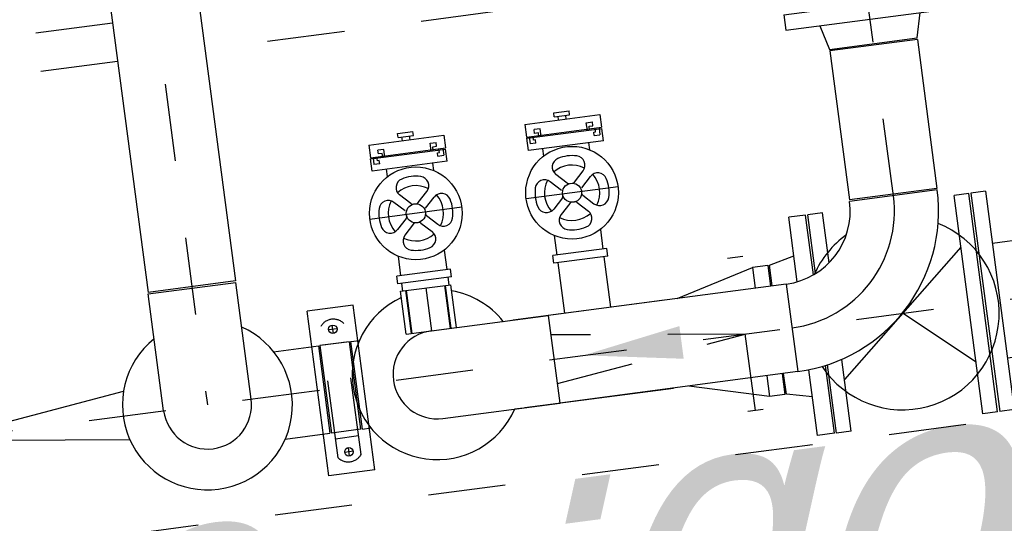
# Model space of a CAD drawing. Header units: metres. Extents: x 118052 to 118564, y 454784 to 455719.
# Tile 55 of 160: x 118254.368 to 118255.639, y 455252.039 to 455252.69. Entities that reach past the tile are written whole.
import ezdxf

# ---------------------------------------------------------------- set-up
doc = ezdxf.new("R2010")
doc.units = ezdxf.units.M
doc.header["$LTSCALE"] = 0.5
for name, pattern in [('CENTER', [2, 1.25, -0.25, 0.25, -0.25]), ('HIDDEN', [0.375, 0.25, -0.125]), ('HIDDEN2', [4.762499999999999, 3.175, -1.5875]), ('Tauw_L_Center2', [6.4990000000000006, 4, -0.833, 0.833, -0.833])]:
    doc.linetypes.add(name, pattern=pattern)
for name, color, linetype in [('0H', 6, 'CENTER'), ('0Hid', 6, 'HIDDEN'), ('0Hu1', 6, 'Continuous'), ('0Symbol', 6, 'Continuous'), ('Koningsstal VIEUWPORT', 254, 'Continuous'), ('LBH-COLASIT', 6, 'HIDDEN2'), ('ME_N_D_EB00----hollandia~-_-----', 135, 'Continuous'), ('ZU_B_-_AL999---LR_pvc125_sdr00__18_^200~N_-----', 1, 'Continuous'), ('ZU_B_-_EL995---LO_pvc125_sdr00~H_-----', 1, 'Tauw_L_Center2')]:
    doc.layers.add(name, color=color, linetype=linetype)
doc.styles.add('tcb_isocp', font='tcb_isocp.shx')

# ---------------------------------------------------------------- blocks, each defined once
blk = doc.blocks.new('M150600')
for p, q in [((-150, 142.5), (-150.0000000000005, -142.4999999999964)), ((-131, 142.4999999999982), (-150.0000000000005, 142.4999999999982)), ((-131, 142.5), (-131, -142.4999999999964)), ((140.5, 142.5), (140.5000000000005, -142.4999999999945)), ((159.4999999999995, 142.4999999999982), (140.5, 142.4999999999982)), ((159.5, 142.5), (159.5, -142.4999999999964)), ((430.9999999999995, 142.5), (430.9999999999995, -142.4999999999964)), ((449.9999999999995, 142.5), (430.9999999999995, 142.5)), ((449.9999999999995, 142.5), (449.9999999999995, -142.4999999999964)), ((-131.0000000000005, 75.00000000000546), (140.5000000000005, 75.00000000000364)), ((430.9999999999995, 75.00000000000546), (159.4999999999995, 75.00000000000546)), ((-131, -75), (140.5, -74.99999999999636)), ((430.9999999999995, -75), (159.4999999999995, -74.99999999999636)), ((-131, -142.4999999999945), (-150.0000000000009, -142.4999999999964)), ((159.5, -142.4999999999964), (140.5000000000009, -142.4999999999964)), ((449.9999999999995, -142.4999999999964), (430.9999999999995, -142.4999999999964))]:
    blk.add_line(p, q)
blk = doc.blocks.new('Afsluitdop_DN50')
for p, q in [((-49.01249999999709, -16.51469748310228), (-49.01249999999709, 0)), ((-49.01249999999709, 0), (49.01249999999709, 0)), ((-45.58043081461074, 4.433786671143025e-12), (-45.58043081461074, 9.15236908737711)), ((-38.0402154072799, 9.152369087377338), (-45.58043081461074, 9.15236908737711)), ((-38.04021540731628, 4.999999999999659), (-40.54021540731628, 4.999999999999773)), ((-40.54021540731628, 4.999999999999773), (-40.5402154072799, 4.433786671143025e-12)), ((-38.0402154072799, 9.152369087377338), (-38.04021540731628, 4.999999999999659)), ((38.04021540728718, 9.152369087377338), (45.58043081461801, 9.15236908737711)), ((38.04021540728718, 9.152369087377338), (38.04021540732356, 4.999999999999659)), ((38.04021540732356, 4.999999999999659), (40.54021540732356, 4.999999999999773)), ((40.54021540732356, 4.999999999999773), (40.54021540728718, 4.433786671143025e-12)), ((45.58043081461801, 4.433786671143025e-12), (45.58043081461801, 9.15236908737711)), ((49.01249999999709, -16.51469748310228), (49.01249999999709, 0)), ((-49.01249999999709, -16.51469748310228), (49.01249999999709, -16.51469748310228)), ((-10, -21.5146974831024), (9.999999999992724, -21.51469748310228)), ((-10, -21.5146974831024), (-10, -26.51469748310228)), ((-4.999999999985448, -16.51469748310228), (-4.999999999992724, -21.51469748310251)), ((5, -16.51469748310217), (5.000000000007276, -21.5146974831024)), ((9.999999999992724, -21.51469748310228), (9.999999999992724, -26.51469748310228)), ((-10, -26.51469748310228), (9.999999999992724, -26.51469748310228))]:
    blk.add_line(p, q)
blk = doc.blocks.new('Vof100')
for p, q in [((-57.15000000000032, -9.094947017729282e-13), (57.14999999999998, 9.094947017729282e-13)), ((57.14999999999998, 9.094947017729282e-13), (65.5, -31.99999999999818)), ((-65.5, -31.99999999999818), (-57.15000000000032, -9.094947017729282e-13)), ((-110, -31.99999999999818), (110, -31.99999999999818)), ((-110, -51.99999999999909), (-110, -31.99999999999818)), ((109.9999999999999, -51.99999999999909), (110, -31.99999999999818)), ((-110, -51.99999999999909), (109.9999999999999, -51.99999999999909))]:
    blk.add_line(p, q)
blk = doc.blocks.new('sok-DN50va')
for p, q in [((-32.75, 0), (32.75, -4.547473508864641e-13)), ((-32.75, 0), (-32.75, -56)), ((32.75, -4.547473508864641e-13), (32.75, -56.00000000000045)), ((-32.75, -56), (32.75, -56.00000000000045))]:
    blk.add_line(p, q)
at = {"color": 0, "linetype": 'ByBlock'}
blk.add_line((0, -55.99999999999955), (0, 0), dxfattribs=at)
at = {"color": 0, "linetype": 'HIDDEN'}
for p, q in [((-26.00000000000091, -4.547473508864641e-13), (-26.00000000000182, -56)), ((-25.00000000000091, -4.547473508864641e-13), (-25.00000000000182, -56)), ((25, -4.547473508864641e-13), (25.00000000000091, -56)), ((26, -4.547473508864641e-13), (26.00000000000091, -56))]:
    blk.add_line(p, q, dxfattribs=at)
blk = doc.blocks.new('slibverwerkingsgebouw')
for p, q in [((387.4641897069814, 1322.514493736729), (602.4641397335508, 1322.661082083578)), ((387.5050981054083, 1262.514507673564), (387.4641897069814, 1322.514493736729)), ((602.5050481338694, 1262.661096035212), (602.4641397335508, 1322.661082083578)), ((387.5050981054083, 1262.514507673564), (602.5050481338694, 1262.661096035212)), ((442.1189929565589, 1072.312979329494), (442.1265005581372, 1061.301691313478)), ((556.4189664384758, 1072.390909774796), (556.426473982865, 1061.379621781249))]:
    blk.add_line(p, q)
at = {"color": 0, "linetype": 'ByBlock'}
for p, q in [((409.4846387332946, 1292.529500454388), (420.4846362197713, 1292.537000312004)), ((414.988387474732, 1287.033251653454), (414.9808875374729, 1298.03324910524)), ((569.4846015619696, 1292.63858946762), (580.4845990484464, 1292.646089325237)), ((574.9883502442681, 1287.142340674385), (574.9808504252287, 1298.142338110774))]:
    blk.add_line(p, q, dxfattribs=at)
for centre in [(414.9846374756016, 1292.533250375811), (574.9846003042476, 1292.642339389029)]:
    blk.add_circle(centre, 5.5)
at = {"layer": '0H'}
for p, q in [((498.7583144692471, 1821.340479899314), (500.1021547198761, -149.6590619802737)), ((5929.997027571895, 1470.043451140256), (499.0003557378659, 1466.340562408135)), ((652.1248548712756, 550.4447507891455), (5227.620262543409, 553.5643532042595))]:
    blk.add_line(p, q, dxfattribs=at)
at = {"layer": '0Hid'}
for p, q in [((409.3125079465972, 1307.529386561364), (580.6362756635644, 1307.646196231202)), ((433.7106543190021, 1277.546014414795), (433.6902000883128, 1307.546007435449)), ((556.279037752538, 1277.629582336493), (556.2585835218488, 1307.629575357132)), ((409.3329621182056, 1277.529393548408), (580.6567298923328, 1277.646203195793)), ((399.486165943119, 753.77256901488), (399.4725298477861, 773.7725643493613)), ((599.4861194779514, 753.9089302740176), (599.4724833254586, 773.9089256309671)), ((399.4793478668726, 763.7725666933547), (599.4793014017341, 763.9089279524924))]:
    blk.add_line(p, q, dxfattribs=at)
blk.add_lwpolyline([(467.5695070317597, 1013.497644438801), (499.4793246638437, 763.8407473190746), (531.0486773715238, 1013.540924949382)], dxfattribs=at)
for centre, start, end in [((420.9846360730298, 1292.537341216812), 127.9027113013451, 232.1754162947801), ((568.9846017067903, 1292.638248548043), 307.9027113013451, 52.17541629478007)]:
    blk.add_arc(centre, 19, start, end, dxfattribs=at)
at = {"layer": '0Hu1'}
for p, q in [((498.9613905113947, 1523.490549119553), (651.4613334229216, 1523.594524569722)), ((651.4613334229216, 1523.594524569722), (651.5392379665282, 1409.29455112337)), ((1869.959009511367, 1524.425305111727), (653.4613070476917, 1523.595889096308)), ((653.539237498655, 1409.295913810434), (653.4613070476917, 1523.595889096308)), ((499.0393209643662, 1409.190575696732), (651.5392379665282, 1409.29455112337)), ((1870.036940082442, 1410.125329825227), (653.539237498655, 1409.295913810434)), ((441.9144510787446, 1372.312909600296), (441.9543444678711, 1313.801680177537)), ((556.2144245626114, 1372.390840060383), (556.2543179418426, 1313.879584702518)), ((556.2543179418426, 1313.879584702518), (441.9543444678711, 1313.801680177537)), ((556.2556810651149, 1311.879585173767), (441.9557075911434, 1311.801680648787)), ((441.981958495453, 1273.301667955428), (441.9557176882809, 1311.801680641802)), ((556.2819310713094, 1273.379572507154), (556.2556902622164, 1311.879585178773)), ((441.9819576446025, 1273.301642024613), (556.2819310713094, 1273.379572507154)), ((441.9833212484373, 1271.301642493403), (556.283294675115, 1271.379572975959)), ((441.9833212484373, 1271.301642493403), (441.9908288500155, 1260.290354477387)), ((556.283294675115, 1271.379572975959), (556.2908022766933, 1260.368284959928)), ((709.8957570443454, 1106.48426857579), (709.8139403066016, 1226.484240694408)), ((771.3214258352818, 1215.52617434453), (787.3214221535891, 1215.537083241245)), ((771.3882428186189, 1117.526197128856), (771.3214258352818, 1215.52617434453)), ((787.3214221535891, 1215.537083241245), (787.3882391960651, 1117.537106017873)), ((622.3309035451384, 1201.574588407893), (632.3309011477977, 1201.581406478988)), ((622.3788344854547, 1131.274604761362), (622.3309035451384, 1201.574588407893)), ((632.378832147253, 1131.281422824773), (632.3309011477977, 1201.581406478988)), ((787.3323310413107, 1199.537086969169), (792.3323298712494, 1199.540495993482)), ((792.328920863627, 1204.540494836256), (797.3289196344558, 1204.543903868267)), ((792.3323298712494, 1199.540495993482), (792.328920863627, 1204.540494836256)), ((797.3342718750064, 1196.693905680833), (797.3289196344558, 1204.543903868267)), ((622.3343125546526, 1196.57458957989), (612.3343148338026, 1196.567771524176)), ((657.959671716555, 1196.598879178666), (632.3343102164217, 1196.581407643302)), ((705.0338867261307, 1179.778149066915), (692.0341624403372, 1192.760158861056)), ((714.6576783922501, 1179.784710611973), (727.6396881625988, 1192.784434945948)), ((761.7089126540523, 1196.669616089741), (771.33427789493, 1196.676178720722)), ((787.3342742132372, 1196.687087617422), (797.3342718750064, 1196.693905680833)), ((696.5543926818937, 1171.287084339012), (683.5546683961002, 1184.269094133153)), ((723.1487431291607, 1171.30521652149), (736.1307528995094, 1184.304940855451)), ((442.0549108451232, 1166.301666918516), (442.1588863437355, 1013.801749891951)), ((556.35488432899, 1166.379597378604), (556.4588598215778, 1013.8796544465)), ((696.5609542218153, 1161.663292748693), (683.5789444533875, 1148.663568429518)), ((723.1553046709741, 1161.681424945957), (736.1550289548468, 1148.699415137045)), ((705.0520189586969, 1153.18379865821), (692.0700091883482, 1140.18407432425)), ((714.6758105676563, 1153.190360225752), (727.6755348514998, 1140.20835041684)), ((622.3754254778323, 1136.274603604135), (612.3754277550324, 1136.267785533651)), ((658.0007846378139, 1136.298893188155), (632.3754231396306, 1136.281421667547)), ((761.750025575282, 1136.369630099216), (771.3753908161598, 1136.376192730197)), ((787.3753870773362, 1136.387101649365), (797.3753847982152, 1136.393919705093)), ((797.3753847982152, 1136.393919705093), (797.3807369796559, 1128.543921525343)), ((622.3788344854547, 1131.274604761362), (632.378832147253, 1131.281422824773)), ((787.3773302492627, 1133.537102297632), (792.3773290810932, 1133.540511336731)), ((792.3773290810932, 1133.540511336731), (792.3807381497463, 1128.540512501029)), ((792.3807381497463, 1128.540512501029), (797.3807369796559, 1128.543921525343)), ((771.3882428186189, 1117.526197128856), (787.3882391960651, 1117.537106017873)), ((442.1278641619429, 1059.301691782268), (442.2601345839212, 865.3017368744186)), ((556.5601080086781, 865.3796673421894), (556.4278376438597, 1059.379622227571)), ((710.0348454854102, 902.4843160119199), (709.9530287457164, 1022.484288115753)), ((556.4588598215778, 1013.8796544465), (442.1588863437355, 1013.801749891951)), ((442.3709281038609, 702.8017746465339), (442.1588863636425, 1013.801735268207)), ((556.6709015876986, 702.8797051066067), (556.4588597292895, 1013.879665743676)), ((771.4605143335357, 1011.526221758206), (787.4605106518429, 1011.537130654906)), ((771.5273313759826, 913.5262445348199), (771.4605143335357, 1011.526221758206)), ((787.4605106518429, 1011.537130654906), (787.5273276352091, 913.537153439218)), ((622.4699919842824, 997.5746358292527), (632.4699897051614, 997.5814538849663)), ((622.5179229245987, 927.2746521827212), (622.4699919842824, 997.5746358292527)), ((632.5179206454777, 927.2814702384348), (632.4699897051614, 997.5814538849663)), ((787.4714195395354, 995.5371343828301), (792.4714183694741, 995.5405434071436)), ((792.4680093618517, 1000.540542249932), (797.4680081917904, 1000.543951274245)), ((792.4714183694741, 995.5405434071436), (792.4680093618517, 1000.540542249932)), ((797.4733603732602, 992.6939530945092), (797.4680081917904, 1000.543951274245)), ((622.4734010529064, 992.5746369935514), (556.4734163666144, 992.5296377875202)), ((658.0987602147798, 992.5989265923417), (632.4733987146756, 992.581455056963)), ((705.1729752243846, 975.7781964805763), (692.173250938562, 988.7602062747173)), ((714.796766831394, 975.7847580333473), (727.7787766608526, 988.7844823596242)), ((761.8480011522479, 992.6696635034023), (771.4733663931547, 992.6762261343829)), ((787.473362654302, 992.6871350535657), (797.4733603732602, 992.6939530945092)), ((696.6934811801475, 967.2871317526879), (683.6937568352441, 980.2691415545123)), ((723.2878315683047, 967.3052639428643), (736.2698413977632, 980.3049882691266)), ((696.7000427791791, 957.6633401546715), (683.7180328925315, 944.6636158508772)), ((723.2943931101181, 957.681472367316), (736.2941174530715, 944.6994625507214)), ((705.1911074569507, 949.1838460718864), (692.209097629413, 936.1841217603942)), ((714.8148990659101, 949.1904076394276), (727.8146233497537, 936.2083978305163)), ((622.5145139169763, 932.2746510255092), (556.5145292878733, 932.2296517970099)), ((658.1398731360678, 932.2989406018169), (632.5145116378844, 932.2814690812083)), ((761.8891140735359, 932.3696775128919), (771.5144793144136, 932.3762401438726)), ((787.51447557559, 932.3871490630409), (797.5144732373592, 932.3939671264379)), ((797.5144732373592, 932.3939671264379), (797.5198254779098, 924.5439689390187)), ((622.5179229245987, 927.2746521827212), (632.5179206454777, 927.2814702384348)), ((787.5164187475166, 929.5371497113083), (792.516417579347, 929.5405587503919)), ((792.516417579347, 929.5405587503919), (792.5198266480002, 924.5405599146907)), ((792.5198266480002, 924.5405599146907), (797.5198254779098, 924.5439689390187)), ((771.5273313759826, 913.5262445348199), (787.5273276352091, 913.537153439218)), ((415.3433212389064, 743.2833564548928), (442.2737706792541, 845.3017415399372)), ((556.5737441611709, 845.3796719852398), (583.6432821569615, 743.3981044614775)), ((442.3433149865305, 743.3017652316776), (415.3433212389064, 743.2833564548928)), ((415.3569573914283, 723.2833610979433), (415.3433212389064, 743.2833564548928)), ((583.6432821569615, 743.3981044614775), (556.6432884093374, 743.3796956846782)), ((583.6569182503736, 723.3981091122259), (583.6432821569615, 743.3981044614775)), ((407.5308224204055, 688.2780170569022), (415.358320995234, 721.2833615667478)), ((442.3569511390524, 723.3017698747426), (415.3569573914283, 723.2833610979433)), ((415.358320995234, 721.2833615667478), (442.3583147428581, 721.3017703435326)), ((583.6569182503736, 723.3981091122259), (556.6569245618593, 723.3797003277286)), ((556.6582881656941, 721.3797007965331), (583.6582818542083, 721.3981095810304)), ((583.6582818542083, 721.3981095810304), (591.5307796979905, 688.4034694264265)), ((556.6709015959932, 702.8796834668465), (442.3709281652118, 702.8017270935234)), ((557.7897534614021, 688.3804645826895), (642.0307679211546, 688.4379006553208)), ((642.0457676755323, 666.4379057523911), (642.0307679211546, 688.4379006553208)), ((357.0308341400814, 688.2435858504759), (442.8828462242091, 688.3021203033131)), ((357.045833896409, 666.2435909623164), (357.0308341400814, 688.2435858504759)), ((357.045833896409, 666.2435909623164), (445.5975813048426, 666.3039661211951)), ((357.0478793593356, 663.243591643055), (446.1525635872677, 663.3043438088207)), ((357.0608336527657, 644.2435960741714), (357.0478793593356, 663.243591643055)), ((563.958485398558, 666.3846653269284), (642.0457676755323, 666.4379057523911)), ((565.2643503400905, 663.3855549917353), (642.0478130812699, 663.4379064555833)), ((642.06076737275, 644.4379108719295), (642.0478130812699, 663.4379064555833)), ((357.0608336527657, 644.2435960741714), (450.7380051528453, 644.3074657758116)), ((574.6780537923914, 472.3919289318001), (424.560817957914, 644.2896179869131)), ((576.7655469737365, 644.3933921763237), (642.06076737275, 644.4379108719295)), ((652.163820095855, 493.2947640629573), (652.0858896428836, 607.5947374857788)), ((848.5837474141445, 607.7287110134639), (654.0858891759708, 607.5961011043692)), ((654.1638196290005, 493.2961276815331), (654.0858891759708, 607.5961011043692)), ((848.661677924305, 493.4287375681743), (848.5837474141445, 607.7287110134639)), ((424.6780886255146, 472.289657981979), (499.9076671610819, 558.6717339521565)), ((848.661677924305, 493.4287375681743), (654.1638196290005, 493.2961276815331)), ((357.1781043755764, 472.2436360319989), (642.1780380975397, 472.4379508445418)), ((357.1910586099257, 453.2436404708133), (357.1781043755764, 472.2436360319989)), ((642.1909923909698, 453.4379552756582), (642.1780380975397, 472.4379508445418)), ((357.1910586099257, 453.2436404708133), (642.1909923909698, 453.4379552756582))]:
    blk.add_line(p, q, dxfattribs=at)
blk.add_lwpolyline([(467.1889617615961, 1571.640302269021), (498.7583144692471, 1821.340479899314), (530.6681321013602, 1571.683582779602)], dxfattribs=at)
for centre, radius in [((709.8548486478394, 1166.484254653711), 60), ((709.8548486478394, 1166.484254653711), 12.40404018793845), ((709.9939371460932, 962.484302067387), 60), ((709.9939371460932, 962.484302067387), 12.40404018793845)]:
    blk.add_circle(centre, radius, dxfattribs=at)
for centre, radius, start, end in [((499.0003557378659, 1466.340562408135), 110, 31.34083279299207, 328.7372976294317), ((499.0003557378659, 1466.340562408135), 57.15000000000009, 90.03906185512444, 270.0390618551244), ((499.2048976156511, 1166.340632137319), 110, 17.3602146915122, 238.7372961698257), ((499.2048976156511, 1166.340632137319), 57.15000000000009, 0.03906527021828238, 180.0390652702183), ((700.5136564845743, 1201.251223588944), 12, 105.0390643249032, 225.0390648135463), ((709.8548486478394, 1166.484254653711), 48, 75.03906119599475, 105.0390643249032), ((719.1486234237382, 1201.263929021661), 12, 315.0390636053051, 75.03906119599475), ((709.8548486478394, 1166.484254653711), 35.81217845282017, 55.80257816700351, 124.2755504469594), ((675.0751742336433, 1175.778029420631), 12, 45.03906481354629, 165.0390644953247), ((709.8548486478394, 1166.484254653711), 35.81217845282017, 145.8025781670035, 214.2755494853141), ((744.6218176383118, 1175.825446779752), 12, 15.0390643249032, 135.0390636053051), ((709.8548486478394, 1166.484254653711), 35.81217845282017, 325.8025781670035, 34.27554948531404), ((709.8548486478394, 1166.484254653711), 48, 165.0390644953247, 195.0390643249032), ((707.5777349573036, 1182.325468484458), 3.6, 225.0390648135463, 278.1800146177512), ((709.8548486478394, 1166.484254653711), 48, 345.0390644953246, 15.0390643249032), ((694.0105444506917, 1168.739764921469), 3.6, 351.8981145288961, 45.03906481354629), ((694.013634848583, 1164.207140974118), 3.6, 315.0390636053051, 8.18001461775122), ((725.6960625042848, 1168.76136831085), 3.6, 135.0390636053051, 188.1800146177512), ((725.6991529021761, 1164.2287443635), 3.6, 171.8981145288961, 225.0390648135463), ((675.0878797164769, 1157.143062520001), 12, 195.0390643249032, 315.0390636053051), ((707.59933839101, 1150.639950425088), 3.6, 81.89811790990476, 135.0390636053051), ((744.6345230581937, 1157.19047985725), 12, 225.0390648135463, 345.0390644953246), ((700.5610739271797, 1131.704580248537), 12, 135.0390636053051, 255.0390611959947), ((709.8548486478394, 1166.484254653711), 35.81217845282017, 235.8025781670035, 304.2755504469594), ((719.1960408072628, 1131.717285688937), 12, 285.0390643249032, 45.03906481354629), ((499.2048976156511, 1166.340632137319), 110, 301.3408304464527, 342.7179154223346), ((709.8548486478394, 1166.484254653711), 48, 255.0390611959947, 285.0390643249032), ((700.652744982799, 997.2512710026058), 12, 105.0390643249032, 225.0390648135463), ((709.9939371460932, 962.484302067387), 48, 75.03906119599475, 105.0390643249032), ((719.287711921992, 997.2639764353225), 12, 315.0390636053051, 75.03906119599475), ((709.9939371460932, 962.484302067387), 35.81217845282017, 55.80257816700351, 124.2755504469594), ((675.2142627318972, 971.7780768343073), 12, 45.03906481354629, 165.0390644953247), ((709.9939371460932, 962.484302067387), 35.81217845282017, 145.8025781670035, 214.2755494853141), ((744.7609061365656, 971.8254941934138), 12, 15.0390643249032, 135.0390636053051), ((709.9939371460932, 962.484302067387), 35.81217845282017, 325.8025781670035, 34.27554948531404), ((709.9939371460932, 962.484302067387), 48, 165.0390644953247, 195.0390643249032), ((707.7168234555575, 978.3255158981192), 3.6, 225.0390648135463, 278.1800146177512), ((709.9939371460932, 962.484302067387), 48, 345.0390644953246, 15.0390643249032), ((694.1496329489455, 964.739812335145), 3.6, 351.8981145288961, 45.03906481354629), ((694.152723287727, 960.2071883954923), 3.6, 315.0390636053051, 8.18001461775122), ((725.8351509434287, 964.7614157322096), 3.6, 135.0390636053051, 188.1800146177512), ((725.8382413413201, 960.2287917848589), 3.6, 171.8981145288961, 225.0390648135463), ((675.2269681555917, 953.1431099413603), 12, 195.0390643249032, 315.0390636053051), ((707.7384268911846, 946.6399978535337), 3.6, 81.89811790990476, 135.0390636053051), ((744.7736115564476, 953.1905272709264), 12, 225.0390648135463, 345.0390644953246), ((700.7001623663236, 927.7046276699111), 12, 135.0390636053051, 255.0390611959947), ((709.9939371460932, 962.484302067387), 35.81217845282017, 235.8025781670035, 304.2755504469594), ((719.3351293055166, 927.7173331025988), 12, 285.0390643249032, 45.03906481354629), ((709.9939371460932, 962.484302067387), 48, 255.0390611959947, 285.0390643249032), ((652.0208794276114, 702.9447153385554), 209.65, 180.0390772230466, 270.0390618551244), ((652.0208794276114, 702.9447153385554), 152.5, 180.0390772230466, 270.0390618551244), ((652.0208794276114, 702.9447153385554), 95.35000000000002, 180.0390772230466, 270.0390618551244), ((499.6194359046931, 558.3407734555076), 125, 115.979197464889, 331.0130373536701), ((499.6194359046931, 558.3407734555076), 125, 28.23610896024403, 58.75612702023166)]:
    blk.add_arc(centre, radius, start, end, dxfattribs=at)
at = {"layer": '0Symbol'}
blk.add_solid([(478.0891959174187, 847.134826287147), (499.3352530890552, 975.1493417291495), (520.7558526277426, 847.1639166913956)], dxfattribs=at)
at = {"layer": 'LBH-COLASIT'}
for p, q in [((955.0048340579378, 1523.801483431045), (954.6957314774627, 1977.159730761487)), ((1005.004822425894, 1523.835573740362), (1004.695719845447, 1977.193821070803)), ((955.3434474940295, 1027.159951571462), (955.0827645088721, 1409.501508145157))]:
    blk.add_line(p, q, dxfattribs=at)
at = {"layer": '0H', "color": 1, "linetype": 'CENTER', "xscale": -1, "rotation": 90.03906185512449}
for name, p in [('Afsluitdop_DN50', (788.8109891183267, 1166.538087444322)), ('sok-DN50va', (556.35488432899, 1166.379597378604)), ('Afsluitdop_DN50', (788.9500776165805, 962.5381348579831))]:
    blk.add_blockref(name, p, dxfattribs=at)
at = {"layer": '0Hu1', "xscale": -1, "rotation": 90.03906185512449}
blk.add_blockref('Vof100', (850.6227121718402, 550.5800879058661), dxfattribs=at)
at = {"layer": '0Hu1', "rotation": 270.0390618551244}
blk.add_blockref('M150600', (499.7953419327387, 300.3408334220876), dxfattribs=at)
blk = doc.blocks.new('Leidingen')
at = {"layer": 'ZU_B_-_EL995---LO_pvc125_sdr00~H_-----'}
blk.add_lwpolyline([(-207549.2113998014, 1498.804249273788), (-207549.2113999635, -12384.85215291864)], dxfattribs=at)
at = {"layer": 'ME_N_D_EB00----hollandia~-_-----'}
blk.add_blockref('slibverwerkingsgebouw', (-207895.6720798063, -6715.731824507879), dxfattribs=at)
at = {"layer": 'ZU_B_-_AL999---LR_pvc125_sdr00__18_^200~N_-----', "style": 'tcb_isocp', "oblique": 20.00023775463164}
blk.add_text('bob. -0.570', height=359.9999999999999, rotation=90.00544024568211, dxfattribs=at).set_placement((-207553.4258599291, -6602.193081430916))

msp = doc.modelspace()

# ---------------------------------------------------------------- block references
at = {"layer": 'Koningsstal VIEUWPORT', "color": 6, "xscale": 0.0009975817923, "yscale": 0.0009975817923, "zscale": 0.0009975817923, "rotation": 97.46987594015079}
msp.add_blockref('Leidingen', (118222.5204054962, 455456.6506997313), dxfattribs=at)

doc.saveas('drawing.dxf')
